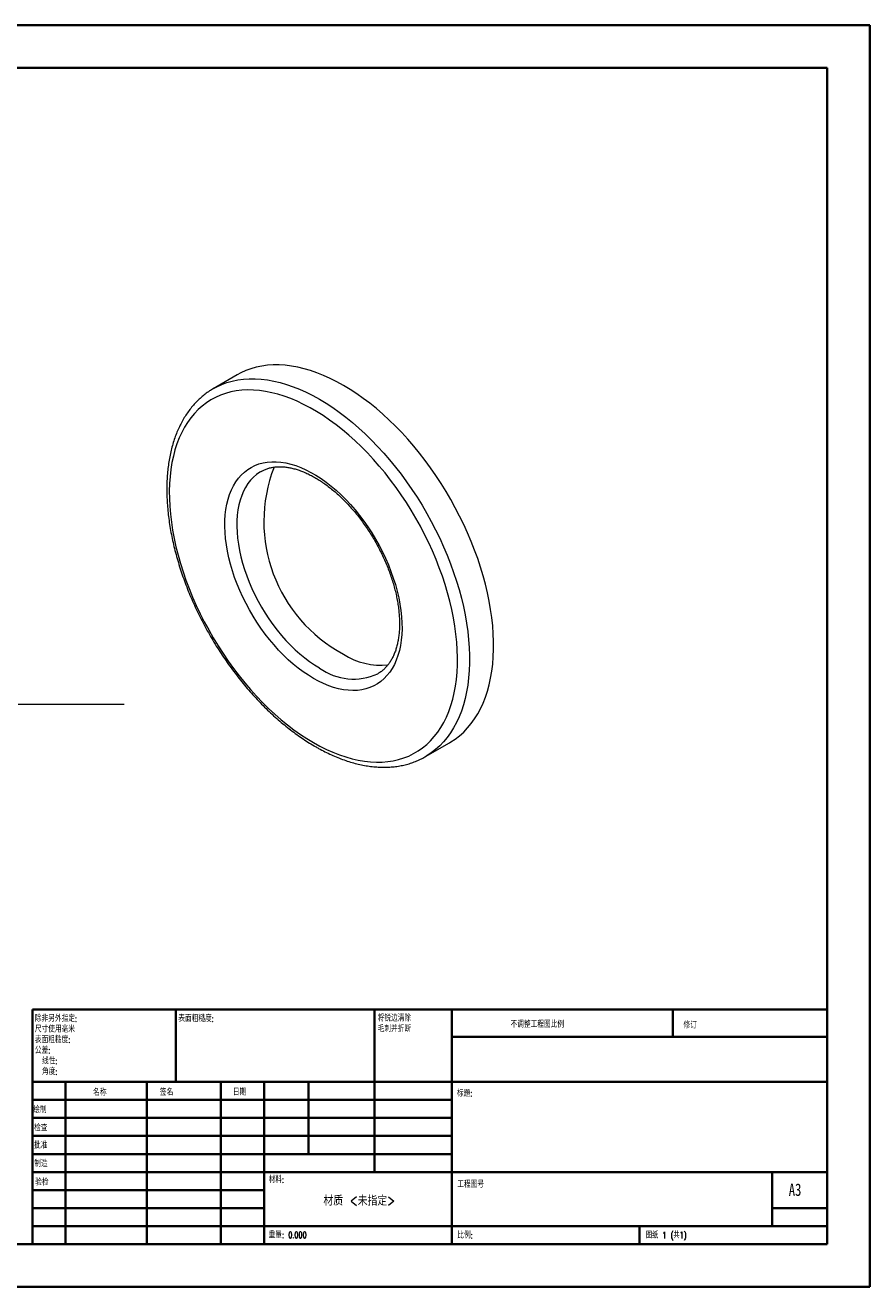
# Model space of a CAD drawing. Header units: millimetres. Extents: x 0 to 420, y 0 to 297.
# Tile 2 of 2: x 221 to 420, y 0 to 297. Entities that reach past the tile are written whole.
import ezdxf

# ---------------------------------------------------------------- set-up
doc = ezdxf.new("R2010")
doc.units = ezdxf.units.MM
doc.styles.add('SLDTEXTSTYLE0', font='TXT', dxfattribs={"width": 0.75, "bigfont": 'bigfont'})
doc.styles.add('SLDTEXTSTYLE1', font='TXT', dxfattribs={"width": 0.75})
doc.styles.add('SLDTEXTSTYLE2', font='TXT', dxfattribs={"width": 0.694444, "bigfont": 'bigfont'})

# ---------------------------------------------------------------- blocks, each defined once
blk = doc.blocks.new('SW_NOTE_0')
at = {"color": 0, "linetype": 'Continuous', "lineweight": 0, "char_height": 1.5, "attachment_point": 1, "style": 'SLDTEXTSTYLE0'}
for s, insert in [('\\M+18FAB锐边\\M+190B4\\M+18F9C', (0, 1.93)), ('\\M+196D1\\M+18E68\\M+19BF3\\M+190DC\\M+19266', (0, -0.57))]:
    blk.add_mtext(s, dxfattribs=dict(at, insert=insert))
blk = doc.blocks.new('SW_NOTE_1')
at = {"color": 0, "linetype": 'Continuous', "lineweight": 0, "char_height": 1.5, "attachment_point": 1, "style": 'SLDTEXTSTYLE0'}
for s, insert in [('\\M+18F9C\\M+194F1另\\M+18A4F\\M+18E77\\M+192E8:', (0, 1.93)), ('\\M+18EDA\\M+190A1\\M+18E67\\M+19770\\M+19F7C\\M+195C4', (0, -0.57)), ('\\M+1955C\\M+196CA\\M+19165糙\\M+19378:', (0, -3.07)), ('\\M+18CF6\\M+18DB7:', (0, -5.57)), ('线\\M+190AB:', (1.69, -8.07)), ('\\M+18A70\\M+19378:', (1.69, -10.57))]:
    blk.add_mtext(s, dxfattribs=dict(at, insert=insert))
blk = doc.blocks.new('SW_CENTERMARKSYMBOL_0')
at = {"color": 0, "linetype": 'Continuous', "lineweight": 0}
for p, q in [((0, 50), (0, 75)), ((0, 0), (0, 25)), ((-50, 0), (-75, 0)), ((0, 0), (-25, 0)), ((0, 0), (0, -25)), ((0, 0), (25, 0)), ((50, 0), (75, 0)), ((0, -50), (0, -75))]:
    blk.add_line(p, q, dxfattribs=at)

msp = doc.modelspace()

# ---------------------------------------------------------------- linework, layer by layer
at = {"color": 7, "linetype": 'Continuous', "lineweight": 40}
for p, q in [((0.08, 297.21), (420.08, 297.21)), ((420.08, 0.21), (420.08, 297.21)), ((25.08, 287.21), (410.08, 287.21)), ((410.08, 287.21), (410.08, 10.21)), ((222.88, 65.46), (410.08, 65.46)), ((222.88, 65.46), (222.88, 10.21)), ((256.68, 48.46), (256.68, 65.46)), ((303.48, 65.46), (303.48, 27.21)), ((321.68, 65.46), (321.68, 10.21)), ((373.68, 59.09), (373.68, 65.46)), ((410.08, 59.09), (321.68, 59.09)), ((410.08, 48.46), (222.88, 48.46)), ((230.68, 48.46), (230.68, 10.21)), ((249.87, 48.46), (249.87, 10.21)), ((267.28, 48.46), (267.28, 10.21)), ((277.48, 10.21), (277.48, 48.46)), ((287.88, 31.46), (287.88, 48.46)), ((321.68, 44.21), (222.88, 44.21)), ((321.68, 39.96), (222.88, 39.96)), ((321.68, 35.71), (222.88, 35.71)), ((321.68, 31.46), (222.88, 31.46)), ((277.48, 27.21), (222.88, 27.21)), ((277.48, 27.21), (410.08, 27.21)), ((397.08, 14.46), (397.08, 27.21)), ((277.48, 22.96), (222.88, 22.96)), ((277.48, 18.71), (222.88, 18.71)), ((410.08, 18.71), (397.08, 18.71)), ((222.88, 14.46), (410.08, 14.46)), ((365.88, 10.21), (365.88, 14.46)), ((25.08, 10.21), (410.08, 10.21)), ((0.08, 0.21), (420.08, 0.21))]:
    msp.add_line(p, q, dxfattribs=at)
at = {"color": 7, "linetype": 'Continuous', "lineweight": 15}
for p, q in [((271.14, 214.91), (265.48, 211.64)), ((265.48, 211.64), (265.53, 211.67)), ((276.76, 192.17), (276.73, 192.16)), ((315.48, 125.04), (321.14, 128.3)), ((315.53, 125.07), (315.48, 125.04))]:
    msp.add_line(p, q, dxfattribs=at)
at = {"color": 7, "linetype": 'Continuous', "lineweight": 15, "flags": 128}
for points in [[(321.14, 128.3), (321.41, 128.47), (322.48, 129.17), (323.5, 129.95), (324.46, 130.82), (325.37, 131.77), (326.22, 132.79), (327.01, 133.89), (327.75, 135.07), (328.42, 136.31), (329.02, 137.63), (329.56, 139.01), (330.04, 140.45), (330.45, 141.96), (330.8, 143.52), (331.07, 145.14), (331.28, 146.81), (331.42, 148.53), (331.49, 150.3), (331.49, 152.1), (331.42, 153.95), (331.28, 155.83), (331.07, 157.74), (330.8, 159.67), (330.45, 161.64), (330.04, 163.62), (329.56, 165.61), (329.02, 167.62), (328.42, 169.63), (327.75, 171.65), (327.01, 173.67), (326.22, 175.69), (325.37, 177.69), (324.46, 179.69), (323.5, 181.67), (322.48, 183.63), (321.41, 185.56), (320.3, 187.47), (319.13, 189.35), (317.92, 191.19), (316.67, 193), (315.37, 194.76), (314.04, 196.48), (312.68, 198.15), (311.28, 199.76), (309.85, 201.32), (308.39, 202.83), (306.92, 204.27), (305.42, 205.65), (303.9, 206.96), (302.36, 208.2), (300.82, 209.37), (299.26, 210.47), (297.7, 211.49), (296.14, 212.43), (294.57, 213.3), (293.01, 214.08), (291.46, 214.78), (289.91, 215.39), (288.38, 215.92), (286.86, 216.36), (285.36, 216.71), (283.88, 216.98), (282.43, 217.15), (281, 217.24), (279.6, 217.24), (278.24, 217.15), (276.9, 216.97), (275.61, 216.7), (274.36, 216.34), (273.15, 215.89), (271.98, 215.36), (271.14, 214.91)], [(289.07, 128.33), (290.6, 127.48), (292.13, 126.72), (293.66, 126.04), (295.17, 125.45), (296.67, 124.94), (298.16, 124.51), (299.63, 124.18), (301.08, 123.93), (302.5, 123.78), (303.89, 123.71), (305.26, 123.73), (306.59, 123.84), (307.88, 124.04), (309.14, 124.33), (310.36, 124.71), (311.53, 125.17), (312.66, 125.73), (313.74, 126.36), (314.76, 127.08), (315.74, 127.89), (316.66, 128.77), (317.53, 129.74), (318.33, 130.78), (319.08, 131.89), (319.77, 133.08), (320.39, 134.34), (320.95, 135.67), (321.44, 137.06), (321.87, 138.52), (322.23, 140.03), (322.52, 141.6), (322.75, 143.22), (322.9, 144.89), (322.99, 146.61), (323.01, 148.37), (322.95, 150.17), (322.83, 152.01), (322.64, 153.88), (322.38, 155.77), (322.06, 157.69), (321.66, 159.63), (321.2, 161.59), (320.68, 163.56), (320.08, 165.53), (319.43, 167.51), (318.71, 169.49), (317.94, 171.47), (317.1, 173.44), (316.21, 175.39), (315.26, 177.33), (314.26, 179.25), (313.2, 181.15), (312.1, 183.02), (310.95, 184.85), (309.75, 186.65), (308.52, 188.42), (307.24, 190.13), (305.93, 191.81), (304.58, 193.43), (303.2, 195), (301.79, 196.52), (300.36, 197.97), (298.9, 199.36), (297.42, 200.69), (295.92, 201.95), (294.42, 203.14), (292.89, 204.26), (291.37, 205.3), (289.83, 206.27), (288.3, 207.15), (286.77, 207.96), (285.24, 208.68), (283.72, 209.32), (282.21, 209.87), (280.72, 210.33), (279.24, 210.71), (277.78, 211), (276.35, 211.2), (274.94, 211.32), (273.56, 211.34), (272.21, 211.27), (270.89, 211.12), (269.62, 210.87), (268.38, 210.54), (267.19, 210.12), (266.04, 209.61), (264.93, 209.01), (263.88, 208.33), (262.88, 207.57), (261.93, 206.73), (261.03, 205.8), (260.2, 204.8), (259.42, 203.72), (258.7, 202.57), (258.05, 201.34), (257.46, 200.05), (256.93, 198.69), (256.47, 197.27), (256.08, 195.78), (255.75, 194.24), (255.49, 192.64), (255.3, 191), (255.18, 189.3), (255.13, 187.56), (255.15, 185.78), (255.23, 183.96), (255.39, 182.11), (255.61, 180.22), (255.91, 178.32), (256.27, 176.39), (256.69, 174.44), (257.19, 172.48), (257.75, 170.5), (258.37, 168.53), (259.06, 166.54), (259.8, 164.57), (260.61, 162.59), (261.47, 160.63), (262.4, 158.68), (263.37, 156.75), (264.4, 154.84), (265.48, 152.96), (266.6, 151.11), (267.78, 149.29), (268.99, 147.51), (270.25, 145.77), (271.55, 144.07), (272.88, 142.42), (274.24, 140.82), (275.64, 139.28), (277.06, 137.8), (278.51, 136.37), (279.97, 135.01), (281.46, 133.72), (282.96, 132.49), (284.48, 131.34), (286, 130.26), (287.53, 129.26), (289.07, 128.33)], [(289.07, 143.44), (287.87, 144.17), (286.67, 144.98), (285.48, 145.87), (284.3, 146.83), (283.14, 147.85), (282, 148.94), (280.88, 150.1), (279.79, 151.31), (278.72, 152.58), (277.7, 153.89), (276.71, 155.25), (275.76, 156.65), (274.86, 158.09), (274, 159.56), (273.2, 161.06), (272.44, 162.57), (271.74, 164.11), (271.1, 165.65), (270.52, 167.2), (270, 168.75), (269.55, 170.3), (269.16, 171.84), (268.83, 173.36), (268.57, 174.87), (268.38, 176.35), (268.26, 177.8), (268.21, 179.22), (268.23, 180.6), (268.31, 181.93), (268.47, 183.22), (268.69, 184.45), (268.98, 185.63), (269.34, 186.75), (269.77, 187.8), (270.26, 188.79), (270.81, 189.71), (271.42, 190.55), (272.09, 191.32), (272.81, 192), (273.59, 192.61), (274.42, 193.13), (275.3, 193.57), (276.23, 193.92), (277.2, 194.18), (278.21, 194.36), (279.25, 194.44), (280.33, 194.44), (281.43, 194.35), (282.56, 194.17), (283.72, 193.89), (284.89, 193.54), (286.07, 193.09), (287.27, 192.56), (288.47, 191.95), (289.67, 191.25), (290.87, 190.48), (292.06, 189.63), (293.25, 188.71), (294.42, 187.72), (295.57, 186.66), (296.7, 185.53), (297.81, 184.35), (298.88, 183.11), (299.93, 181.82), (300.94, 180.48), (301.9, 179.1), (302.83, 177.68), (303.71, 176.23), (304.54, 174.74), (305.32, 173.24), (306.05, 171.71), (306.72, 170.17), (307.33, 168.62), (307.88, 167.07), (308.37, 165.52), (308.79, 163.98), (309.15, 162.44), (309.44, 160.93), (309.67, 159.44), (309.82, 157.97), (309.91, 156.53), (309.93, 155.14), (309.87, 153.78), (309.75, 152.47), (309.56, 151.21), (309.3, 150), (308.98, 148.85), (308.59, 147.76), (308.13, 146.74), (307.61, 145.79), (307.03, 144.91), (306.39, 144.1), (305.69, 143.38), (304.94, 142.73), (304.13, 142.17), (303.28, 141.69), (302.37, 141.29), (301.43, 140.98), (300.44, 140.76), (299.41, 140.63), (298.35, 140.59), (297.26, 140.64), (296.14, 140.78), (295, 141.01), (293.83, 141.32), (292.66, 141.72), (291.47, 142.21), (290.27, 142.78), (289.07, 143.44)]]:
    msp.add_lwpolyline(points, dxfattribs=at)
at = {"color": 8, "linetype": 'Continuous', "lineweight": 15, "flags": 128}
for points in [[(265.53, 211.67), (266.33, 212.1), (267.49, 212.63), (268.7, 213.07), (269.95, 213.43), (271.25, 213.7), (272.58, 213.88), (273.94, 213.97), (275.34, 213.97), (276.77, 213.89), (278.23, 213.71), (279.71, 213.45), (281.21, 213.09), (282.72, 212.65), (284.26, 212.12), (285.8, 211.51), (287.36, 210.81), (288.92, 210.03), (290.48, 209.17), (292.05, 208.22), (293.61, 207.2), (295.16, 206.11), (296.71, 204.94), (298.24, 203.69), (299.76, 202.38), (301.26, 201), (302.74, 199.56), (304.19, 198.06), (305.62, 196.5), (307.02, 194.88), (308.38, 193.21), (309.72, 191.49), (311.01, 189.73), (312.26, 187.93), (313.47, 186.08), (314.64, 184.21), (315.76, 182.3), (316.83, 180.36), (317.84, 178.4), (318.81, 176.42), (319.71, 174.43), (320.57, 172.42), (321.36, 170.41), (322.09, 168.39), (322.76, 166.37), (323.37, 164.35), (323.91, 162.35), (324.38, 160.35), (324.8, 158.37), (325.14, 156.41), (325.41, 154.47), (325.62, 152.56), (325.76, 150.68), (325.83, 148.84), (325.83, 147.03), (325.76, 145.27), (325.62, 143.55), (325.41, 141.88), (325.14, 140.26), (324.8, 138.69), (324.38, 137.19), (323.91, 135.74), (323.37, 134.36), (322.76, 133.05), (322.09, 131.8), (321.36, 130.63), (320.57, 129.53), (319.71, 128.5), (318.81, 127.56), (317.84, 126.69), (316.83, 125.9), (315.76, 125.2), (315.53, 125.07)], [(276.73, 192.16), (276.43, 191.97), (275.65, 191.42), (274.92, 190.79), (274.25, 190.08), (273.64, 189.29), (273.09, 188.42), (272.6, 187.49), (272.18, 186.48), (271.82, 185.41), (271.52, 184.28), (271.3, 183.09), (271.14, 181.85), (271.06, 180.56), (271.04, 179.23), (271.09, 177.86), (271.21, 176.45), (271.4, 175.01), (271.66, 173.56), (271.99, 172.08), (272.38, 170.59), (272.84, 169.09), (273.36, 167.58), (273.94, 166.09), (274.58, 164.59), (275.28, 163.12), (276.03, 161.66), (276.84, 160.22), (277.69, 158.82), (278.59, 157.44), (279.53, 156.11), (280.51, 154.82), (281.52, 153.58), (282.57, 152.39), (283.65, 151.26), (284.75, 150.19), (285.87, 149.19), (287.01, 148.25), (288.16, 147.39), (289.32, 146.6), (290.48, 145.89)]]:
    msp.add_lwpolyline(points, dxfattribs=at)
at = {"color": 7, "linetype": 'Continuous', "lineweight": 15}
for centre, radius, start, end in [((312.83, 180.41), 35.43, 158.8471, 241.8966), ((304.92, 162.68), 16.13, 237.0302, 276.1903)]:
    msp.add_arc(centre, radius, start, end, dxfattribs=at)
at = {"color": 8, "linetype": 'Continuous', "lineweight": 15}
msp.add_arc((298.52, 156.98), 13.7, 234.0759, 294.7368, dxfattribs=at)
at = {"color": 7, "linetype": 'Continuous', "lineweight": 15}
for points, knots in [([(265.53, 211.67), (265.22, 211.48), (264.55, 211.09), (263.57, 210.39), (262.59, 209.59), (261.66, 208.72), (260.79, 207.78), (259.96, 206.77), (259.19, 205.69), (258.47, 204.55), (257.8, 203.34), (257.2, 202.07), (256.65, 200.74), (256.17, 199.35), (255.75, 197.9), (255.38, 196.4), (255.09, 194.86), (254.85, 193.26), (254.68, 191.63), (254.57, 189.95), (254.53, 188.23), (254.55, 186.48), (254.64, 184.71), (254.78, 182.9), (255, 181.07), (255.27, 179.21), (255.6, 177.34), (256, 175.46), (256.46, 173.56), (256.97, 171.66), (257.54, 169.74), (258.17, 167.83), (258.86, 165.92), (259.6, 164.01), (260.39, 162.11), (261.24, 160.23), (262.14, 158.35), (263.08, 156.49), (264.07, 154.66), (265.11, 152.85), (266.19, 151.06), (267.32, 149.3), (268.48, 147.58), (269.68, 145.89), (270.92, 144.24), (272.19, 142.63), (273.49, 141.07), (274.82, 139.56), (276.18, 138.09), (277.57, 136.67), (278.98, 135.31), (280.41, 134.01), (281.86, 132.77), (283.32, 131.59), (284.8, 130.47), (286.28, 129.42), (287.75, 128.45), (288.82, 127.8), (289.39, 127.47), (289.48, 127.41)], [0, 0, 0, 0, 0.014932, 0.032213, 0.049503, 0.066821, 0.084184, 0.101603, 0.119089, 0.136646, 0.154276, 0.171976, 0.189742, 0.207566, 0.22544, 0.243354, 0.261301, 0.279271, 0.297258, 0.315256, 0.333259, 0.351264, 0.369266, 0.387265, 0.405257, 0.423243, 0.441221, 0.459193, 0.477157, 0.495114, 0.513065, 0.531009, 0.548948, 0.566882, 0.584812, 0.602738, 0.620661, 0.638582, 0.656502, 0.674422, 0.692341, 0.710261, 0.728183, 0.746107, 0.764034, 0.781964, 0.799899, 0.817839, 0.835785, 0.853737, 0.871696, 0.889664, 0.907639, 0.925623, 0.943616, 0.961617, 0.979627, 0.996691, 1, 1, 1, 1]), ([(276.76, 192.17), (276.96, 192.28), (277.41, 192.52), (278.14, 192.81), (278.96, 193.04), (279.81, 193.2), (280.69, 193.27), (281.6, 193.27), (282.53, 193.2), (283.49, 193.05), (284.48, 192.83), (285.48, 192.53), (286.5, 192.16), (287.54, 191.71), (288.59, 191.2), (289.65, 190.61), (290.71, 189.95), (291.77, 189.23), (292.84, 188.43), (293.89, 187.58), (294.94, 186.66), (295.97, 185.68), (296.99, 184.65), (297.98, 183.56), (298.96, 182.43), (299.9, 181.24), (300.82, 180.02), (301.7, 178.76), (302.54, 177.46), (303.35, 176.13), (304.11, 174.78), (304.83, 173.41), (305.5, 172.02), (306.13, 170.62), (306.7, 169.21), (307.22, 167.8), (307.69, 166.39), (308.1, 164.99), (308.45, 163.6), (308.74, 162.22), (308.98, 160.87), (309.16, 159.54), (309.28, 158.24), (309.34, 156.98), (309.35, 155.76), (309.29, 154.57), (309.18, 153.44), (309.01, 152.35), (308.79, 151.32), (308.52, 150.34), (308.2, 149.42), (307.82, 148.56), (307.4, 147.77), (306.93, 147.03), (306.42, 146.36), (305.85, 145.74), (305.24, 145.2), (304.7, 144.8), (304.36, 144.61), (304.24, 144.54)], [0, 0, 0, 0, 0.016082, 0.035208, 0.054186, 0.072917, 0.091366, 0.109549, 0.127509, 0.145296, 0.162955, 0.180527, 0.198042, 0.215525, 0.232994, 0.25046, 0.26793, 0.285411, 0.302906, 0.320419, 0.33795, 0.355498, 0.373063, 0.390644, 0.408238, 0.425845, 0.443461, 0.461086, 0.478717, 0.496351, 0.513987, 0.531623, 0.549254, 0.566881, 0.584499, 0.602107, 0.619703, 0.637285, 0.654851, 0.672398, 0.689926, 0.707434, 0.72492, 0.742386, 0.759832, 0.777263, 0.794684, 0.812102, 0.829527, 0.846974, 0.864465, 0.882028, 0.899699, 0.917521, 0.935542, 0.953807, 0.97235, 0.991168, 1, 1, 1, 1]), ([(289.48, 127.41), (289.75, 127.26), (290.51, 126.83), (291.79, 126.16), (293.29, 125.44), (294.8, 124.79), (296.3, 124.23), (297.79, 123.74), (299.27, 123.33), (300.74, 123), (302.19, 122.76), (303.62, 122.6), (305.02, 122.52), (306.4, 122.52), (307.75, 122.61), (309.07, 122.77), (310.36, 123.02), (311.6, 123.35), (312.81, 123.76), (313.98, 124.25), (314.88, 124.69), (315.38, 124.99), (315.53, 125.08)], [0, 0, 0, 0, 0.028308, 0.081901, 0.135511, 0.189117, 0.242704, 0.296258, 0.349758, 0.40318, 0.4565, 0.509687, 0.562716, 0.615558, 0.668194, 0.720608, 0.772796, 0.824765, 0.876535, 0.928137, 0.979616, 1, 1, 1, 1])]:
    msp.add_open_spline(points, degree=3, knots=knots, dxfattribs=at)

# ---------------------------------------------------------------- block references
at = {"color": 7, "linetype": 'Continuous', "lineweight": 0}
for name, p in [('SW_CENTERMARKSYMBOL_0', (169.53, 137.38)), ('SW_NOTE_1', (223.47, 62.2)), ('SW_NOTE_0', (304.19, 62.28))]:
    msp.add_blockref(name, p, dxfattribs=at)

# ---------------------------------------------------------------- texts
for s, insert, char_height, attachment_point, style in [('\\M+1955C\\M+196CA\\M+19165糙\\M+19378:', (257.25, 64.13), 1.5, 1, 'SLDTEXTSTYLE0'), ('\\M+19573调\\M+190AE\\M+18D48\\M+192F6图\\M+194E4\\M+197E1', (335.49, 62.75), 1.5, 1, 'SLDTEXTSTYLE0'), ('\\M+18F43订', (376.21, 62.55), 1.5, 1, 'SLDTEXTSTYLE0'), ('\\M+196BC\\M+18FCC', (237.2, 46.72), 1.5, 1, 'SLDTEXTSTYLE0'), ('签\\M+196BC', (252.91, 46.78), 1.5, 1, 'SLDTEXTSTYLE0'), ('\\M+193FA\\M+18AFA', (270.09, 46.79), 1.5, 1, 'SLDTEXTSTYLE0'), ('标题:', (322.84, 46.49), 1.5, 1, 'SLDTEXTSTYLE0'), ('绘\\M+190A7', (223.09, 42.64), 1.5, 1, 'SLDTEXTSTYLE0'), ('检查', (223.29, 38.37), 1.5, 1, 'SLDTEXTSTYLE0'), ('\\M+194E1\\M+18F79', (223.28, 34.28), 1.5, 1, 'SLDTEXTSTYLE0'), ('\\M+190A7\\M+191A2', (223.33, 29.95), 1.5, 1, 'SLDTEXTSTYLE0'), ('验检', (223.55, 25.56), 1.5, 1, 'SLDTEXTSTYLE0'), ('\\M+18DDE\\M+197BF:', (278.52, 26.2), 1.5, 1, 'SLDTEXTSTYLE0'), ('\\M+18D48\\M+192F6图\\M+18D86', (322.95, 25.08), 1.5, 1, 'SLDTEXTSTYLE0'), ('A3', (401, 24.52), 2.91, 1, 'SLDTEXTSTYLE1'), ('\\M+18DDE质 <\\M+196A2\\M+18E77\\M+192E8>', (299.85, 21.7), 2.3813, 2, 'SLDTEXTSTYLE0'), ('\\M+18F64\\M+197CA: 0.000', (278.5, 13.16), 1.4986, 1, 'SLDTEXTSTYLE0'), ('\\M+194E4\\M+197E1:', (322.95, 13.11), 1.5, 1, 'SLDTEXTSTYLE0'), ('图纸 1 (\\M+18BA41)', (367.36, 13.11), 1.5, 1, 'SLDTEXTSTYLE2')]:
    msp.add_mtext(s, dxfattribs=dict(at, insert=insert, char_height=char_height, attachment_point=attachment_point, style=style))

doc.saveas('drawing.dxf')
